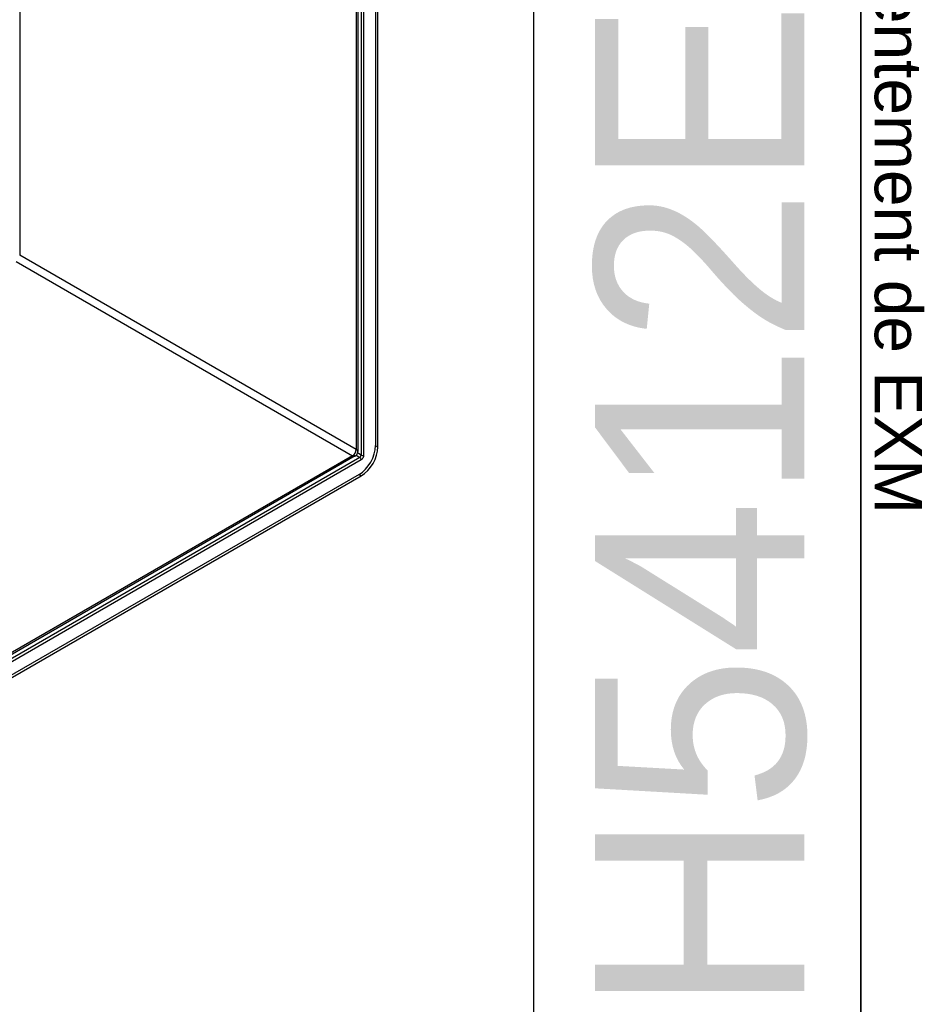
# Model space of a CAD drawing. Header units: inches. Extents: x 2 to 144, y 2 to 93.
# Tile 6 of 8: x 129 to 144, y 38 to 54. Entities that reach past the tile are written whole.
import ezdxf
from ezdxf.enums import TextEntityAlignment as Align

# ---------------------------------------------------------------- set-up
doc = ezdxf.new("R2010")
doc.units = ezdxf.units.IN
doc.header["$LTSCALE"] = 8.616264
doc.header["$MEASUREMENT"] = 0
doc.layers.get('0').update_dxf_attribs({"lineweight": 25})
for name, color, linetype, lineweight in [('Sketch Geometry(ANSI)', 7, 'Continuous', 25), ('Symbols(ANSI)', 7, 'Continuous', 25), ('Visible Edges(ANSI)', 7, 'Continuous', 25), ('Visible Tangent Edges(ANSI)', 7, 'Continuous', 25)]:
    doc.layers.add(name, color=color, linetype=linetype, lineweight=lineweight)
doc.styles.add('Current-ANSI', font='arial.ttf')
doc.styles.add('Text Style44', font='arialbd.ttf')
doc.styles.add('Text Style83', font='FRE3OF9X.TTF')

# ---------------------------------------------------------------- blocks, each defined once
blk = doc.blocks.new('Title Blocks EXM - ANSI B')
at = {"layer": 'Sketch Geometry(ANSI)'}
for p, q in [((16.125, 10.687), (16.125, 3.5)), ((16.75, 10.562), (16.75, 0.375))]:
    blk.add_line(p, q, dxfattribs=at)
at = {"layer": 'Symbols(ANSI)', "color": 7, "style": 'Current-ANSI'}
for tag, p in [('REV1', (13.3753, 10.3127)), ('REV1BY', (16.4371, 10.3133)), ('REV1DATE', (15.7496, 10.31)), ('REV2', (13.3734, 9.9377)), ('REV2DATE', (15.7475, 9.9406)), ('REV2BY', (16.4372, 9.9385)), ('REV3', (13.3741, 9.563)), ('REV3DATE', (15.7516, 9.563)), ('REV3BY', (16.4372, 9.5635)), ('REV4', (13.3766, 9.1879)), ('REV4DATE', (15.7516, 9.1879)), ('REV4BY', (16.4411, 9.1885)), ('REV5', (13.3734, 8.8129)), ('REV5DATE', (15.7516, 8.8129)), ('REV5BY', (16.4379, 8.8113)), ('MFG_APPROVED_DATE', (16.3934, 2.3745)), ('DETAIL_REV', (16.2494, 0.9257))]:
    blk.add_attdef(tag, text='', height=0.09, dxfattribs=at).set_placement(p, align=Align.MIDDLE_CENTER)
for tag, p in [('REV1DESC', (13.5255, 10.3098)), ('REV2DESC', (13.5253, 9.9374)), ('REV3DESC', (13.528, 9.5635)), ('REV4DESC', (13.533, 9.1903)), ('REV5DESC', (13.5322, 8.8113)), ('COMPANY', (14.1202, 2.375))]:
    blk.add_attdef(tag, text='', height=0.09, dxfattribs=at).set_placement(p, align=Align.MIDDLE_LEFT)
at = {"layer": 'Symbols(ANSI)', "color": 7, "style": 'Text Style83'}
blk.add_attdef('BARCODE_001', (16.6422, 3.8355), '', height=0.4, rotation=90, dxfattribs=at)
at = {"layer": 'Symbols(ANSI)', "color": 7}
for tag, p, height, style in [('IDW_DATE_001', (16.1158, 2.08), 0.09, 'Current-ANSI'), ('MATERIEL_001', (13.9591, 1.7815), 0.09, 'Current-ANSI'), ('FINISH_001', (16.1353, 1.4698), 0.09, 'Current-ANSI'), ('COLOR_001', (14.0553, 1.4037), 0.09, 'Current-ANSI'), ('FINISH_002', (16.0762, 1.3198), 0.09, 'Current-ANSI'), ('IDW_DESC_001', (13.7196, 0.8851), 0.09, 'Current-ANSI'), ('Sheet_Number_001', (16.3415, 0.5807), 0.09, 'Current-ANSI'), ('IDW_REV_001', (15.9474, 0.3552), 0.14, 'Text Style44'), ('IDW_NAME_001', (13.6851, 0.3043), 0.14, 'Text Style44'), ('Number_of_sheets_001', (16.5509, 0.3301), 0.09, 'Current-ANSI')]:
    blk.add_attdef(tag, p, '', height=height, dxfattribs=dict(at, style=style))
blk = doc.blocks.new('Borders 9_EXM - B (Inch)')
at = {"layer": 'Sketch Geometry(ANSI)', "linetype": 'Continuous', "lineweight": 35}
blk.add_line((16.5229, 0.3795), (16.5229, 10.5665), dxfattribs=at)
at = {"layer": 'Symbols(ANSI)', "color": 7, "insert": (16.5222, 10.576), "char_height": 0.09, "attachment_point": 7, "rotation": 270, "style": 'Current-ANSI'}
blk.add_mtext('Ce dessin est confidentiel et ne doit pas être reproduit ou utilisé sans le consentement de EXM', dxfattribs=at)
at = {"layer": 'Symbols(ANSI)', "color": 7, "style": 'Current-ANSI'}
blk.add_attdef('FILENAME_AND_PATH_001', (5.9364, 10.7181), '', height=0.09, dxfattribs=at)

msp = doc.modelspace()

# ---------------------------------------------------------------- linework, layer by layer
at = {"layer": 'Visible Edges(ANSI)'}
for p, q in [((134.086, 66.152), (134.086, 46.693)), ((134.38, 64.921), (134.38, 46.79)), ((134.417, 46.768), (134.417, 64.899)), ((134.044, 46.621), (120.02, 38.524)), ((134.107, 46.318), (121.234, 38.886)), ((121.271, 38.864), (134.145, 46.296))]:
    msp.add_line(p, q, dxfattribs=at)
msp.add_arc((134.002, 46.693), 0.084, 300, 0, dxfattribs=at)
for centre, major_axis, start_param, end_param in [((134.107, 46.633), (-0.193, -0.334), 0.785398, 2.356194), ((134.145, 46.611), (0.193, 0.334), 3.926991, 5.497787)]:
    msp.add_ellipse(centre, major_axis=major_axis, ratio=0.57735, start_param=start_param, end_param=end_param, dxfattribs=at)
at = {"layer": 'Visible Tangent Edges(ANSI)'}
for p, q in [((128.523, 69.384), (128.523, 49.925)), ((134.061, 66.187), (134.061, 46.728)), ((134.145, 64.854), (134.145, 46.636)), ((134.188, 46.636), (134.188, 64.854)), ((134.061, 46.728), (128.523, 49.925)), ((128.464, 49.822), (134.002, 46.625)), ((134.145, 46.636), (134.083, 46.672)), ((134.417, 46.768), (134.38, 46.79)), ((134.002, 46.625), (119.978, 38.529)), ((134.123, 46.598), (121.174, 39.123)), ((121.196, 39.085), (134.145, 46.56)), ((134.061, 46.634), (134.123, 46.598)), ((134.107, 46.318), (134.145, 46.296))]:
    msp.add_line(p, q, dxfattribs=at)
for centre, major_axis, start_param, end_param in [((134.002, 46.693), (0.042, 0.0727), 3.926991, 5.497787), ((134.002, 46.693), (0.084, 0), 0, 0.785398), ((134.002, 46.693), (0.042, -0.0727), 5.497787, 6.283185), ((134.123, 46.624), (-0.0155, -0.0268), 0.785398, 2.356194), ((134.123, 46.573), (-0.0155, 0.0268), 3.926991, 5.497787), ((134.145, 46.611), (0.031, 0.0537), 3.926991, 5.497787), ((134.167, 46.649), (0.031, 0), 3.926991, 5.497787)]:
    msp.add_ellipse(centre, major_axis=major_axis, ratio=0.57735, start_param=start_param, end_param=end_param, dxfattribs=at)

# ---------------------------------------------------------------- block references
at = {"xscale": 8.6162636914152, "yscale": 8.6162636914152, "zscale": 8.6162636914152}
msp.add_blockref('Borders 9_EXM - B (Inch)', (0, 0), dxfattribs=at)
ref = msp.add_blockref('Title Blocks EXM - ANSI B', (-1.957, 0.039), dxfattribs=dict(xscale=8.6162636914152, yscale=8.6162636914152, zscale=8.6162636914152))
ref.add_attrib('BARCODE_001', '*$H5412ESB242008B$J*', (141.437, 33.087), dxfattribs={"layer": 'Symbols(ANSI)', "color": 7, "height": 3.44651, "rotation": 90, "style": 'Text Style83'})

doc.saveas('drawing.dxf')
